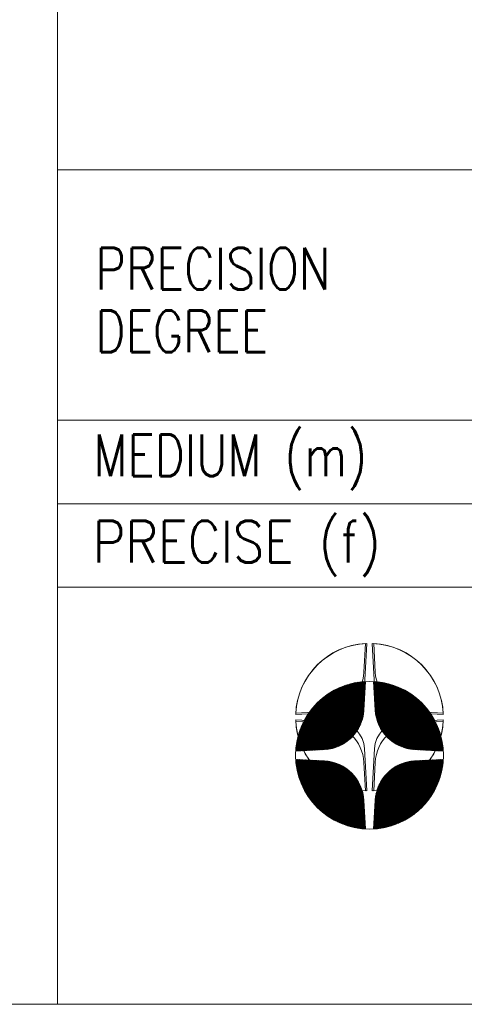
# Model space of a CAD drawing. Header units: millimetres. Extents: x 4 to 836, y 5 to 589.
# Tile 38 of 154: x 645 to 661, y 5 to 40. Entities that reach past the tile are written whole.
import ezdxf

# ---------------------------------------------------------------- set-up
doc = ezdxf.new("R2010")
doc.units = ezdxf.units.MM
doc.layers.add('256', color=7, linetype='Continuous', true_color=0xffffff)
doc.styles.add('blockfont', font='simplex.shx')

# ---------------------------------------------------------------- blocks, each defined once
blk = doc.blocks.new('HATCH19')
at = {"color": 5, "lineweight": 13}
for p, q in [((657.357539, 11.320064), (659.842144, 13.804669)), ((657.359053, 11.348953), (659.813255, 13.803155)), ((657.360567, 11.377842), (659.784365, 13.801641)), ((657.362081, 11.406732), (659.755476, 13.800126)), ((657.363595, 11.435621), (659.726587, 13.798612)), ((657.365109, 11.464511), (659.697697, 13.797098)), ((657.366623, 11.4934), (659.668808, 13.795584)), ((657.368137, 11.52229), (659.639918, 13.79407)), ((657.369601, 11.30475), (659.857458, 13.792607)), ((657.369651, 11.551179), (659.611029, 13.792556)), ((657.371165, 11.580069), (659.582139, 13.791042)), ((657.372679, 11.608958), (659.55325, 13.789528)), ((657.374194, 11.637847), (659.524361, 13.788014)), ((657.375708, 11.666737), (659.495471, 13.7865)), ((657.377222, 11.695626), (659.466582, 13.784986)), ((657.378736, 11.724516), (659.437692, 13.783472)), ((657.38025, 11.753405), (659.408803, 13.781958)), ((657.381764, 11.782295), (659.379913, 13.780444)), ((657.383278, 11.811184), (659.351024, 13.77893)), ((657.384792, 11.840074), (659.322135, 13.777416)), ((657.386306, 11.868963), (659.293245, 13.775902)), ((657.38782, 11.897852), (659.264356, 13.774388)), ((657.389334, 11.926742), (659.235466, 13.772874)), ((657.390848, 11.955631), (659.206577, 13.77136)), ((657.392362, 11.984521), (659.177687, 13.769846)), ((657.393876, 12.01341), (659.148798, 13.768332)), ((657.39539, 12.0423), (659.119908, 13.766818)), ((657.396904, 12.071189), (659.091019, 13.765304)), ((657.398418, 12.100079), (659.06213, 13.76379)), ((657.398944, 11.306718), (659.855491, 13.763264)), ((657.399932, 12.128968), (659.03324, 13.762276)), ((657.401446, 12.157857), (659.004351, 13.760762)), ((657.40296, 12.186747), (658.975461, 13.759248)), ((657.404474, 12.215636), (658.946572, 13.757734)), ((657.405988, 12.244526), (658.917682, 13.75622)), ((657.407502, 12.273415), (658.888793, 13.754706)), ((657.409016, 12.302305), (658.859904, 13.753192)), ((657.41053, 12.331194), (658.831014, 13.751678)), ((657.412325, 12.360364), (658.801844, 13.749883)), ((657.414748, 12.390163), (658.772045, 13.74746)), ((657.417847, 12.420637), (658.741571, 13.744362)), ((657.421673, 12.451838), (658.71037, 13.740536)), ((657.426287, 12.483828), (658.67838, 13.735921)), ((657.428644, 11.309042), (659.853167, 13.733565)), ((657.431762, 12.516679), (658.64553, 13.730446)), ((657.438181, 12.550473), (658.611735, 13.724027)), ((657.445645, 12.585313), (658.576896, 13.716563)), ((657.454276, 12.621319), (658.540889, 13.707932)), ((657.458714, 11.311737), (659.850472, 13.703494)), ((657.464225, 12.658643), (658.503565, 13.697983)), ((657.47568, 12.697474), (658.464735, 13.686528)), ((657.488884, 12.738053), (658.424155, 13.673324)), ((657.489171, 11.314818), (659.84739, 13.673037)), ((657.504159, 12.780703), (658.381505, 13.65805)), ((657.520031, 11.318303), (659.843905, 13.642177)), ((657.521946, 12.825866), (658.336342, 13.640262)), ((657.542881, 12.874177), (658.288031, 13.619327)), ((657.551313, 11.322209), (659.839999, 13.610896)), ((657.567944, 12.926615), (658.235594, 13.594264)), ((657.583035, 11.326556), (659.835652, 13.579173)), ((657.598787, 12.984833), (658.177375, 13.563422)), ((657.61522, 11.331366), (659.830843, 13.546988)), ((657.638663, 13.052085), (658.110124, 13.523545)), ((657.647892, 11.336662), (659.825547, 13.514317)), ((657.681075, 11.34247), (659.819739, 13.481133)), ((657.696171, 13.136968), (658.02524, 13.466037)), ((657.714799, 11.348818), (659.81339, 13.447409)), ((657.749096, 11.355739), (659.806469, 13.413113)), ((657.783999, 11.363268), (659.798941, 13.378209)), ((657.81955, 11.371442), (659.790766, 13.342659)), ((657.85579, 11.380308), (659.7819, 13.306418)), ((657.892772, 11.389914), (659.772295, 13.269437)), ((657.93055, 11.400316), (659.761892, 13.231659)), ((657.969189, 11.41158), (659.750628, 13.193019)), ((658.008764, 11.42378), (659.738428, 13.153444)), ((658.049363, 11.437003), (659.725205, 13.112846)), ((658.091086, 11.451351), (659.710858, 13.071123)), ((658.134055, 11.466944), (659.695264, 13.028154)), ((658.178415, 11.483929), (659.678279, 12.983793)), ((658.224346, 11.502485), (659.659724, 12.937862)), ((658.27207, 11.522833), (659.639376, 12.890139)), ((658.321868, 11.545256), (659.616953, 12.840341)), ((658.37411, 11.570122), (659.592086, 12.788098)), ((658.429294, 11.597931), (659.564277, 12.732914)), ((658.488121, 11.629382), (659.532826, 12.674088)), ((658.551633, 11.665519), (659.49669, 12.610576)), ((658.621508, 11.708019), (659.454189, 12.5407)), ((658.700793, 11.759928), (659.40228, 12.461415)), ((658.796286, 11.828046), (659.334163, 12.365922)), ((658.933104, 11.937489), (659.22472, 12.229104))]:
    blk.add_line(p, q, dxfattribs=at)
blk = doc.blocks.new('HATCH21')
at = {"color": 5, "lineweight": 13}
for p, q in [((657.358574, 16.571414), (657.392138, 16.604978)), ((657.359937, 16.545402), (657.417607, 16.603071)), ((657.3613, 16.519389), (657.442849, 16.600938)), ((657.362663, 16.493377), (657.46787, 16.598584)), ((657.364027, 16.467365), (657.492676, 16.596015)), ((657.36539, 16.441353), (657.517271, 16.593234)), ((657.366753, 16.415341), (657.541659, 16.590247)), ((657.368116, 16.389329), (657.565846, 16.587058)), ((657.36948, 16.363316), (657.589835, 16.583672)), ((657.370843, 16.337304), (657.61363, 16.580092)), ((657.372206, 16.311292), (657.637236, 16.576322)), ((657.373569, 16.28528), (657.660655, 16.572366)), ((657.374933, 16.259268), (657.683892, 16.568227)), ((657.376296, 16.233256), (657.70695, 16.56391)), ((657.377659, 16.207243), (657.729832, 16.559416)), ((657.379022, 16.181231), (657.752541, 16.55475)), ((657.380386, 16.155219), (657.77508, 16.549913)), ((657.381749, 16.129207), (657.797452, 16.54491)), ((657.383112, 16.103195), (657.819659, 16.539742)), ((657.384475, 16.077182), (657.841705, 16.534412)), ((657.385839, 16.05117), (657.863591, 16.528923)), ((657.387202, 16.025158), (657.885321, 16.523278)), ((657.388565, 15.999146), (657.906896, 16.517477)), ((657.389928, 15.973134), (657.928319, 16.511525)), ((657.391292, 15.947122), (657.949592, 16.505422)), ((657.392655, 15.921109), (657.970717, 16.499172)), ((657.394018, 15.895097), (657.991696, 16.492775)), ((657.395381, 15.869085), (658.01253, 16.486234)), ((657.396744, 15.843073), (658.033222, 16.479551)), ((657.398108, 15.817061), (658.053774, 16.472727)), ((657.399471, 15.791049), (658.074187, 16.465764)), ((657.400834, 15.765036), (658.094462, 16.458664)), ((657.402197, 15.739024), (658.114602, 16.451429)), ((657.403561, 15.713012), (658.134608, 16.44406)), ((657.404924, 15.687), (658.154482, 16.436558)), ((657.406287, 15.660988), (658.174224, 16.428925)), ((657.40765, 15.634975), (658.193837, 16.421162)), ((657.409014, 15.608963), (658.213321, 16.41327)), ((657.410377, 15.582951), (658.232678, 16.405252)), ((657.411893, 15.557092), (658.251909, 16.397108)), ((657.413819, 15.531642), (658.271015, 16.388839)), ((657.416141, 15.506589), (658.289998, 16.380446)), ((657.418843, 15.481915), (658.308859, 16.371931)), ((657.42191, 15.457607), (658.327598, 16.363295)), ((657.425328, 15.43365), (658.346217, 16.354538)), ((657.429086, 15.410032), (658.364716, 16.345662)), ((657.433171, 15.386742), (658.383097, 16.336668)), ((657.437573, 15.363769), (658.401361, 16.327556)), ((657.442282, 15.341102), (658.419508, 16.318328)), ((657.447289, 15.318733), (658.43754, 16.308984)), ((657.452584, 15.296654), (658.455457, 16.299526)), ((657.458161, 15.274855), (658.47326, 16.289953)), ((657.464012, 15.25333), (658.490949, 16.280267)), ((657.47013, 15.232073), (658.508526, 16.270469)), ((657.476508, 15.211075), (658.525992, 16.260559)), ((657.48314, 15.190332), (658.543346, 16.250538)), ((657.490022, 15.169838), (658.56059, 16.240407)), ((657.497146, 15.149588), (658.577724, 16.230166)), ((657.50451, 15.129575), (658.59475, 16.219815)), ((657.512107, 15.109797), (658.611666, 16.209357)), ((657.519933, 15.090248), (658.628475, 16.19879)), ((657.527985, 15.070925), (658.645177, 16.188116)), ((657.536259, 15.051823), (658.661771, 16.177335)), ((657.54475, 15.032939), (658.67826, 16.166448)), ((657.553456, 15.014269), (658.694642, 16.155455)), ((657.562373, 14.995811), (658.710919, 16.144357)), ((657.571499, 14.977561), (658.727091, 16.133153)), ((657.58083, 14.959517), (658.743158, 16.121845)), ((657.590364, 14.941676), (658.759122, 16.110433)), ((657.600098, 14.924034), (658.774982, 16.098918)), ((657.610031, 14.906591), (658.790738, 16.087299)), ((657.620159, 14.889344), (658.806391, 16.075576)), ((657.630481, 14.872291), (658.821942, 16.063751)), ((657.640995, 14.85543), (658.83739, 16.051824)), ((657.6517, 14.838759), (658.852736, 16.039795)), ((657.662593, 14.822276), (658.86798, 16.027664)), ((657.673673, 14.805981), (658.883123, 16.015431)), ((657.684938, 14.789871), (658.898164, 16.003097)), ((657.696388, 14.773946), (658.913104, 15.990661)), ((657.708022, 14.758203), (658.927943, 15.978125)), ((657.719837, 14.742643), (658.942682, 15.965488)), ((657.731833, 14.727265), (658.95732, 15.952751)), ((657.74401, 14.712066), (658.971857, 15.939913)), ((657.756367, 14.697047), (658.986294, 15.926975)), ((657.768902, 14.682207), (659.000632, 15.913936)), ((657.781615, 14.667545), (659.014869, 15.900798)), ((657.794506, 14.65306), (659.029006, 15.88756)), ((657.807575, 14.638753), (659.043043, 15.874221)), ((657.82082, 14.624623), (659.05698, 15.860783)), ((657.834243, 14.61067), (659.070818, 15.847245)), ((657.847842, 14.596894), (659.084556, 15.833608)), ((657.861618, 14.583294), (659.098194, 15.81987)), ((657.87557, 14.569871), (659.111732, 15.806033)), ((657.889699, 14.556625), (659.12517, 15.792096)), ((657.904005, 14.543556), (659.138509, 15.778059)), ((657.918489, 14.530664), (659.151748, 15.763923)), ((657.93315, 14.51795), (659.164886, 15.749686)), ((657.94799, 14.505414), (659.177925, 15.735349)), ((657.963008, 14.493057), (659.190864, 15.720912)), ((657.978206, 14.48088), (659.203702, 15.706375)), ((657.993585, 14.468883), (659.21644, 15.691738)), ((658.009144, 14.457067), (659.229077, 15.677)), ((658.024886, 14.445433), (659.241613, 15.662161)), ((658.04081, 14.433982), (659.254049, 15.647221)), ((658.056919, 14.422716), (659.266384, 15.63218)), ((658.073214, 14.411635), (659.278617, 15.617038)), ((658.089696, 14.400741), (659.290748, 15.601794)), ((658.106366, 14.390036), (659.302778, 15.586448)), ((658.123227, 14.379522), (659.314706, 15.571)), ((658.140279, 14.369199), (659.326531, 15.55545)), ((658.157526, 14.35907), (659.338254, 15.539797)), ((658.174968, 14.349137), (659.349873, 15.524042)), ((658.192609, 14.339401), (659.361389, 15.508182)), ((658.210449, 14.329867), (659.372802, 15.492219)), ((658.228493, 14.320535), (659.38411, 15.476152)), ((658.246742, 14.311409), (659.395314, 15.45998)), ((658.265199, 14.302491), (659.406413, 15.443704)), ((658.283868, 14.293784), (659.417406, 15.427322)), ((658.302751, 14.285292), (659.428293, 15.410834)), ((658.321852, 14.277017), (659.439075, 15.39424)), ((658.341175, 14.268965), (659.449749, 15.377539)), ((658.360723, 14.261137), (659.460316, 15.36073)), ((658.3805, 14.253539), (659.470775, 15.343814)), ((658.400512, 14.246175), (659.481126, 15.326789)), ((658.420762, 14.239049), (659.491367, 15.309655)), ((658.441255, 14.232167), (659.501499, 15.292412)), ((658.461997, 14.225534), (659.51152, 15.275058)), ((658.482993, 14.219155), (659.521431, 15.257593)), ((658.50425, 14.213036), (659.53123, 15.240016)), ((658.525774, 14.207185), (659.540916, 15.222327)), ((658.547571, 14.201607), (659.550489, 15.204524)), ((658.56965, 14.19631), (659.559948, 15.186608)), ((658.592018, 14.191302), (659.569292, 15.168577)), ((658.614683, 14.186592), (659.578521, 15.15043)), ((658.637655, 14.182189), (659.587633, 15.132166)), ((658.660944, 14.178103), (659.596627, 15.113786)), ((658.684561, 14.174344), (659.605504, 15.095287)), ((658.708516, 14.170924), (659.614261, 15.076668)), ((658.732823, 14.167855), (659.622898, 15.05793)), ((658.757496, 14.165152), (659.631413, 15.03907)), ((658.782548, 14.162829), (659.639806, 15.020087)), ((658.807996, 14.160902), (659.648076, 15.000981)), ((658.833854, 14.159384), (659.65622, 14.981751)), ((658.859866, 14.158021), (659.664239, 14.962394)), ((658.885878, 14.156658), (659.672131, 14.94291)), ((658.91189, 14.155294), (659.679894, 14.923298)), ((658.937903, 14.153931), (659.687528, 14.903556)), ((658.963915, 14.152568), (659.69503, 14.883683)), ((658.989927, 14.151205), (659.7024, 14.863678)), ((659.015939, 14.149841), (659.709636, 14.843538)), ((659.041951, 14.148478), (659.716736, 14.823263)), ((659.067963, 14.147115), (659.723699, 14.802851)), ((659.093976, 14.145752), (659.730524, 14.7823)), ((659.119988, 14.144388), (659.737207, 14.761608)), ((659.146, 14.143025), (659.743749, 14.740774)), ((659.172012, 14.141662), (659.750146, 14.719796)), ((659.198024, 14.140299), (659.756397, 14.698672)), ((659.224036, 14.138935), (659.762501, 14.6774)), ((659.250049, 14.137572), (659.768454, 14.655977)), ((659.276061, 14.136209), (659.774254, 14.634403)), ((659.302073, 14.134846), (659.779901, 14.612673)), ((659.328085, 14.133482), (659.78539, 14.590787)), ((659.354097, 14.132119), (659.79072, 14.568742)), ((659.380109, 14.130756), (659.795889, 14.546535)), ((659.406122, 14.129393), (659.800893, 14.524164)), ((659.432134, 14.128029), (659.80573, 14.501626)), ((659.458146, 14.126666), (659.810397, 14.478917)), ((659.484158, 14.125303), (659.814891, 14.456036)), ((659.51017, 14.12394), (659.81921, 14.432979)), ((659.536182, 14.122576), (659.823349, 14.409743)), ((659.562195, 14.121213), (659.827305, 14.386324)), ((659.588207, 14.11985), (659.831076, 14.362719)), ((659.614219, 14.118487), (659.834657, 14.338924)), ((659.640231, 14.117123), (659.838044, 14.314936)), ((659.666243, 14.11576), (659.841233, 14.29075)), ((659.692255, 14.114397), (659.844221, 14.266362)), ((659.718268, 14.113034), (659.847003, 14.241769)), ((659.74428, 14.11167), (659.849573, 14.216964)), ((659.770292, 14.110307), (659.851928, 14.191943)), ((659.796304, 14.108944), (659.854062, 14.166701)), ((659.822316, 14.107581), (659.855969, 14.141234))]:
    blk.add_line(p, q, dxfattribs=at)
blk = doc.blocks.new('HATCH23')
at = {"color": 5, "lineweight": 13}
for p, q in [((654.555755, 14.11871), (657.043497, 16.606453)), ((654.557723, 14.148055), (657.014153, 16.604484)), ((654.560049, 14.177755), (656.984452, 16.602159)), ((654.562745, 14.207827), (656.95438, 16.599463)), ((654.565828, 14.238286), (656.923922, 16.59638)), ((654.569314, 14.269147), (656.89306, 16.592893)), ((654.570955, 14.106536), (657.055672, 16.591253)), ((654.573222, 14.30043), (656.861777, 16.588986)), ((654.577571, 14.332154), (656.830053, 16.584637)), ((654.582382, 14.364341), (656.797866, 16.579826)), ((654.58768, 14.397015), (656.765193, 16.574528)), ((654.59349, 14.4302), (656.732008, 16.568718)), ((654.599841, 14.463926), (656.698282, 16.562367)), ((654.599845, 14.10805), (657.054158, 16.562363)), ((654.606764, 14.498225), (656.663983, 16.555444)), ((654.614294, 14.533131), (656.629077, 16.547913)), ((654.622471, 14.568683), (656.593524, 16.539736)), ((654.628734, 14.109564), (657.052644, 16.533474)), ((654.63134, 14.604927), (656.557281, 16.530868)), ((654.640948, 14.641911), (656.520297, 16.52126)), ((654.651354, 14.679692), (656.482516, 16.510854)), ((654.657624, 14.111078), (657.05113, 16.504584)), ((654.662621, 14.718335), (656.443873, 16.499587)), ((654.674825, 14.757914), (656.404294, 16.487383)), ((654.686513, 14.112592), (657.049616, 16.475695)), ((654.688051, 14.798516), (656.363692, 16.474156)), ((654.702403, 14.840243), (656.321965, 16.459804)), ((654.715403, 14.114106), (657.048102, 16.446805)), ((654.718002, 14.883217), (656.278991, 16.444206)), ((654.734992, 14.927583), (656.234625, 16.427215)), ((654.744292, 14.11562), (657.046588, 16.417916)), ((654.753554, 14.97352), (656.188688, 16.408654)), ((654.773182, 14.117134), (657.045074, 16.389027)), ((654.773909, 15.02125), (656.140957, 16.388299)), ((654.79634, 15.071057), (656.091151, 16.365868)), ((654.802071, 14.118648), (657.04356, 16.360137)), ((654.821217, 15.123309), (656.038899, 16.340991)), ((654.830961, 14.120162), (657.042046, 16.331248)), ((654.849037, 15.178505), (655.983703, 16.31317)), ((654.85985, 14.121676), (657.040532, 16.302358)), ((654.880504, 15.237347), (655.924861, 16.281704)), ((654.888739, 14.12319), (657.039018, 16.273469)), ((654.91666, 15.300878), (655.861329, 16.245548)), ((654.917629, 14.124704), (657.037504, 16.244579)), ((654.946518, 14.126218), (657.03599, 16.21569)), ((654.959188, 15.370782), (655.791426, 16.20302)), ((654.975408, 14.127732), (657.034476, 16.186801)), ((655.004297, 14.129246), (657.032962, 16.157911)), ((655.011141, 15.45011), (655.712098, 16.151067)), ((655.033187, 14.130761), (657.031448, 16.129022)), ((655.062076, 14.132275), (657.029934, 16.100132)), ((655.079341, 15.545686), (655.616521, 16.082866)), ((655.090966, 14.133789), (657.02842, 16.071243)), ((655.119855, 14.135303), (657.026906, 16.042353)), ((655.148745, 14.136817), (657.025392, 16.013464)), ((655.177634, 14.138331), (657.023878, 15.984574)), ((655.189084, 15.682804), (655.479403, 15.973124)), ((655.206524, 14.139845), (657.022364, 15.955685)), ((655.235413, 14.141359), (657.02085, 15.926796)), ((655.264302, 14.142873), (657.019336, 15.897906)), ((655.293192, 14.144387), (657.017822, 15.869017)), ((655.322081, 14.145901), (657.016308, 15.840127)), ((655.350971, 14.147415), (657.014794, 15.811238)), ((655.37986, 14.148929), (657.01328, 15.782348)), ((655.40875, 14.150443), (657.011766, 15.753459)), ((655.437639, 14.151957), (657.010252, 15.724569)), ((655.466529, 14.153471), (657.008738, 15.69568)), ((655.495418, 14.154985), (657.007224, 15.666791)), ((655.524308, 14.156499), (657.00571, 15.637901)), ((655.553197, 14.158013), (657.004196, 15.609012)), ((655.582087, 14.159527), (657.002682, 15.580122)), ((655.611255, 14.16132), (657.000889, 15.550954)), ((655.641051, 14.163741), (656.998468, 15.521158)), ((655.671522, 14.166837), (656.995372, 15.490686)), ((655.702721, 14.17066), (656.991549, 15.459488)), ((655.734708, 14.175272), (656.986937, 15.427501)), ((655.767555, 14.180743), (656.981466, 15.394654)), ((655.801346, 14.187159), (656.97505, 15.360863)), ((655.836181, 14.194619), (656.96759, 15.326027)), ((655.872184, 14.203245), (656.958963, 15.290025)), ((655.909502, 14.213189), (656.94902, 15.252706)), ((655.948327, 14.224638), (656.937571, 15.213882)), ((655.988899, 14.237835), (656.924374, 15.173309)), ((656.031541, 14.253102), (656.909107, 15.130667)), ((656.076694, 14.270878), (656.89133, 15.085515)), ((656.124992, 14.291801), (656.870408, 15.037217)), ((656.177412, 14.316846), (656.845363, 14.984797)), ((656.235605, 14.347663), (656.814545, 14.926604)), ((656.302814, 14.387497), (656.774712, 14.859395)), ((656.387599, 14.444906), (656.717302, 14.77461))]:
    blk.add_line(p, q, dxfattribs=at)
blk = doc.blocks.new('HATCH25')
at = {"color": 5, "lineweight": 13}
for p, q in [((654.55723, 13.770071), (654.590794, 13.803635)), ((654.559137, 13.744602), (654.616806, 13.802271)), ((654.56127, 13.71936), (654.642818, 13.800908)), ((654.563624, 13.694338), (654.66883, 13.799545)), ((654.566194, 13.669533), (654.694843, 13.798182)), ((654.568974, 13.644938), (654.720855, 13.796818)), ((654.571961, 13.620549), (654.746867, 13.795455)), ((654.57515, 13.596363), (654.772879, 13.794092)), ((654.578537, 13.572374), (654.798891, 13.792729)), ((654.582117, 13.548579), (654.824904, 13.791366)), ((654.585886, 13.524973), (654.850916, 13.790002)), ((654.589842, 13.501553), (654.876928, 13.788639)), ((654.593981, 13.478316), (654.90294, 13.787276)), ((654.598298, 13.455259), (654.928952, 13.785913)), ((654.602792, 13.432377), (654.954965, 13.784549)), ((654.607459, 13.409668), (654.980977, 13.783186)), ((654.612295, 13.387129), (655.006989, 13.781823)), ((654.617299, 13.364757), (655.033001, 13.78046)), ((654.622466, 13.342549), (655.059013, 13.779096)), ((654.627796, 13.320504), (655.085026, 13.777733)), ((654.633285, 13.298617), (655.111038, 13.77637)), ((654.638931, 13.276887), (655.13705, 13.775007)), ((654.644731, 13.255312), (655.163062, 13.773643)), ((654.650683, 13.233889), (655.189074, 13.77228)), ((654.656786, 13.212617), (655.215086, 13.770917)), ((654.663037, 13.191492), (655.241099, 13.769554)), ((654.669433, 13.170513), (655.267111, 13.768191)), ((654.675974, 13.149679), (655.293123, 13.766827)), ((654.682658, 13.128986), (655.319135, 13.765464)), ((654.689481, 13.108435), (655.345147, 13.764101)), ((654.696444, 13.088022), (655.37116, 13.762738)), ((654.703544, 13.067746), (655.397172, 13.761374)), ((654.710779, 13.047606), (655.423184, 13.760011)), ((654.718148, 13.0276), (655.449196, 13.758648)), ((654.72565, 13.007727), (655.475208, 13.757285)), ((654.733284, 12.987984), (655.501221, 13.755921)), ((654.741046, 12.968372), (655.527233, 13.754558)), ((654.748938, 12.948888), (655.553245, 13.753195)), ((654.756956, 12.929531), (655.579257, 13.751832)), ((654.7651, 12.9103), (655.605116, 13.750315)), ((654.773369, 12.891193), (655.630566, 13.74839)), ((654.781762, 12.87221), (655.65562, 13.746068)), ((654.790277, 12.85335), (655.680293, 13.743366)), ((654.798913, 12.834611), (655.704602, 13.740299)), ((654.80767, 12.815992), (655.728558, 13.73688)), ((654.816546, 12.797492), (655.752176, 13.733123)), ((654.82554, 12.779111), (655.775466, 13.729037)), ((654.834652, 12.760848), (655.79844, 13.724635)), ((654.84388, 12.7427), (655.821106, 13.719927)), ((654.853224, 12.724669), (655.843475, 13.71492)), ((654.862682, 12.706752), (655.865555, 13.709624)), ((654.872255, 12.688949), (655.887353, 13.704047)), ((654.881941, 12.671259), (655.908878, 13.698197)), ((654.891739, 12.653682), (655.930136, 13.692079)), ((654.901649, 12.636217), (655.951133, 13.685701)), ((654.91167, 12.618862), (655.971876, 13.679068)), ((654.921801, 12.601618), (655.99237, 13.672187)), ((654.932042, 12.584484), (656.012621, 13.665062)), ((654.942393, 12.567459), (656.032633, 13.657699)), ((654.952851, 12.550542), (656.052411, 13.650102)), ((654.963418, 12.533733), (656.07196, 13.642275)), ((654.974092, 12.517032), (656.091283, 13.634223)), ((654.984873, 12.500437), (656.110385, 13.62595)), ((654.99576, 12.483949), (656.129269, 13.617458)), ((655.006753, 12.467567), (656.147939, 13.608753)), ((655.017851, 12.45129), (656.166397, 13.599835)), ((655.029055, 12.435118), (656.184647, 13.59071)), ((655.040363, 12.41905), (656.202691, 13.581379)), ((655.051775, 12.403087), (656.220533, 13.571845)), ((655.06329, 12.387227), (656.238174, 13.56211)), ((655.07491, 12.371471), (656.255617, 13.552178)), ((655.086632, 12.355817), (656.272864, 13.54205)), ((655.098457, 12.340267), (656.289917, 13.531727)), ((655.110384, 12.324819), (656.306779, 13.521213)), ((655.122413, 12.309473), (656.32345, 13.510509)), ((655.134545, 12.294229), (656.339932, 13.499616)), ((655.146777, 12.279086), (656.356228, 13.488536)), ((655.159112, 12.264045), (656.372337, 13.47727)), ((655.171547, 12.249104), (656.388263, 13.46582)), ((655.184083, 12.234265), (656.404005, 13.454187)), ((655.19672, 12.219527), (656.419565, 13.442372)), ((655.209457, 12.204889), (656.434944, 13.430375)), ((655.222295, 12.190351), (656.450142, 13.418198)), ((655.235233, 12.175914), (656.465162, 13.405842)), ((655.248272, 12.161577), (656.480002, 13.393307)), ((655.26141, 12.14734), (656.494664, 13.380594)), ((655.274649, 12.133203), (656.509148, 13.367702)), ((655.287987, 12.119166), (656.523455, 13.354634)), ((655.301425, 12.105228), (656.537585, 13.341388)), ((655.314963, 12.091391), (656.551538, 13.327966)), ((655.3286, 12.077653), (656.565314, 13.314367)), ((655.342338, 12.064015), (656.578914, 13.300591)), ((655.356175, 12.050477), (656.592337, 13.286639)), ((655.370112, 12.037038), (656.605583, 13.27251)), ((655.384149, 12.0237), (656.618652, 13.258203)), ((655.398285, 12.010461), (656.631544, 13.24372)), ((655.412522, 11.997322), (656.644258, 13.229058)), ((655.426859, 11.984284), (656.656794, 13.214219)), ((655.441296, 11.971345), (656.669151, 13.1992)), ((655.455833, 11.958507), (656.681328, 13.184002)), ((655.47047, 11.945769), (656.693326, 13.168624)), ((655.485209, 11.933132), (656.705142, 13.153065)), ((655.500047, 11.920595), (656.716776, 13.137323)), ((655.514987, 11.908159), (656.728226, 13.121398)), ((655.530028, 11.895825), (656.739493, 13.105289)), ((655.54517, 11.883592), (656.750573, 13.088995)), ((655.560414, 11.87146), (656.761467, 13.072513)), ((655.57576, 11.85943), (656.772172, 13.055842)), ((655.591208, 11.847503), (656.782687, 13.038982)), ((655.606758, 11.835677), (656.79301, 13.021929)), ((655.622411, 11.823955), (656.803139, 13.004683)), ((655.638167, 11.812335), (656.813072, 12.98724)), ((655.654026, 11.800819), (656.822807, 12.9696)), ((655.669989, 11.789407), (656.832342, 12.951759)), ((655.686056, 11.778099), (656.841673, 12.933716)), ((655.702228, 11.766895), (656.8508, 12.915467)), ((655.718504, 11.755796), (656.859718, 12.897009)), ((655.734886, 11.744803), (656.868424, 12.878341)), ((655.751374, 11.733915), (656.876917, 12.859457)), ((655.767968, 11.723134), (656.885191, 12.840356)), ((655.78467, 11.712459), (656.893244, 12.821034)), ((655.801478, 11.701892), (656.901071, 12.801486)), ((655.818394, 11.691433), (656.908669, 12.781708)), ((655.835419, 11.681083), (656.916033, 12.761697)), ((655.852553, 11.670841), (656.923159, 12.741447)), ((655.869797, 11.660709), (656.930041, 12.720954)), ((655.887151, 11.650688), (656.936674, 12.700212)), ((655.904616, 11.640778), (656.943053, 12.679215)), ((655.922192, 11.630979), (656.949172, 12.657959)), ((655.939882, 11.621293), (656.955024, 12.636435)), ((655.957684, 11.61172), (656.960602, 12.614637)), ((655.9756, 11.602261), (656.965899, 12.592559)), ((655.993632, 11.592916), (656.970906, 12.570191)), ((656.011778, 11.583688), (656.975616, 12.547525)), ((656.030042, 11.574576), (656.980019, 12.524553)), ((656.048422, 11.565581), (656.984106, 12.501264)), ((656.066922, 11.556705), (656.987865, 12.477648)), ((656.08554, 11.547948), (656.991284, 12.453692)), ((656.104279, 11.539311), (656.994353, 12.429385)), ((656.123139, 11.530795), (656.997056, 12.404713)), ((656.142121, 11.522402), (656.999379, 12.379661)), ((656.161227, 11.514133), (657.001306, 12.354212)), ((656.180458, 11.505988), (657.002824, 12.328355)), ((656.199814, 11.497969), (657.004187, 12.302342)), ((656.219298, 11.490078), (657.005551, 12.27633)), ((656.23891, 11.482314), (657.006914, 12.250318)), ((656.258652, 11.474681), (657.008277, 12.224306)), ((656.278525, 11.467178), (657.00964, 12.198294)), ((656.29853, 11.459808), (657.011004, 12.172282)), ((656.31867, 11.452573), (657.012367, 12.146269)), ((656.338945, 11.445472), (657.01373, 12.120257)), ((656.359357, 11.438509), (657.015093, 12.094245)), ((656.379909, 11.431685), (657.016457, 12.068233)), ((656.4006, 11.425001), (657.01782, 12.042221)), ((656.421434, 11.41846), (657.019183, 12.016209)), ((656.442412, 11.412062), (657.020546, 11.990196)), ((656.463537, 11.405811), (657.02191, 11.964184)), ((656.484809, 11.399708), (657.023273, 11.938172)), ((656.506231, 11.393755), (657.024636, 11.91216)), ((656.527806, 11.387954), (657.025999, 11.886148)), ((656.549535, 11.382308), (657.027363, 11.860135)), ((656.571421, 11.376818), (657.028726, 11.834123)), ((656.593466, 11.371488), (657.030089, 11.808111)), ((656.615673, 11.36632), (657.031452, 11.782099)), ((656.638044, 11.361316), (657.032815, 11.756087)), ((656.660583, 11.356479), (657.034179, 11.730075)), ((656.683291, 11.351811), (657.035542, 11.704062)), ((656.706172, 11.347317), (657.036905, 11.67805)), ((656.729229, 11.342999), (657.038268, 11.652038)), ((656.752466, 11.33886), (657.039632, 11.626026)), ((656.775885, 11.334903), (657.040995, 11.600014)), ((656.799489, 11.331133), (657.042358, 11.574001)), ((656.823284, 11.327552), (657.043721, 11.547989)), ((656.847272, 11.324165), (657.045085, 11.521977)), ((656.871458, 11.320975), (657.046448, 11.495965)), ((656.895846, 11.317988), (657.047811, 11.469953)), ((656.92044, 11.315206), (657.049174, 11.443941)), ((656.945245, 11.312636), (657.050538, 11.417928)), ((656.970265, 11.310281), (657.051901, 11.391916)), ((656.995507, 11.308147), (657.053264, 11.365904)), ((657.020975, 11.306239), (657.054627, 11.339892))]:
    blk.add_line(p, q, dxfattribs=at)

msp = doc.modelspace()

# ---------------------------------------------------------------- linework, layer by layer
at = {"layer": '256', "color": 3, "linetype": 'Continuous', "lineweight": 18}
for p, q in [((646, 70.794), (646, 5)), ((646, 20), (661, 20)), ((15, 5), (836, 5))]:
    msp.add_line(p, q, dxfattribs=at)
at = {"layer": '256', "color": 4, "linetype": 'Continuous', "lineweight": 18}
for p, q in [((646, 35), (836, 35)), ((646, 26), (661, 26)), ((646, 23), (661, 23))]:
    msp.add_line(p, q, dxfattribs=at)
at = {"layer": '256', "color": 6, "linetype": 'Continuous', "lineweight": 18}
for p, q in [((657.003, 16.947), (657.057, 17.975)), ((657.027, 16.45), (657.107, 17.975)), ((657.307, 17.975), (657.387, 16.45)), ((657.357, 17.975), (657.411, 16.947)), ((654.555, 15.473), (655.583, 15.527)), ((654.555, 15.423), (656.08, 15.503)), ((658.333, 15.503), (659.859, 15.423)), ((658.83, 15.527), (659.858, 15.473)), ((656.08, 15.143), (654.555, 15.223)), ((655.583, 15.119), (654.555, 15.173)), ((659.859, 15.223), (658.333, 15.143)), ((659.858, 15.173), (658.83, 15.119)), ((657.107, 12.671), (657.027, 14.197)), ((657.387, 14.197), (657.307, 12.671)), ((657.057, 12.672), (657.003, 13.7)), ((657.411, 13.7), (657.357, 12.672))]:
    msp.add_line(p, q, dxfattribs=at)
at = {"layer": '256', "color": 5, "linetype": 'Continuous', "lineweight": 18}
for p, q in [((657.003, 15.579), (657.057, 16.612)), ((657.411, 15.579), (657.356, 16.612)), ((657.357, 16.607), (657.411, 15.579)), ((655.583, 14.16), (654.55, 14.105)), ((658.83, 14.16), (659.863, 14.105)), ((655.583, 13.752), (654.55, 13.806)), ((658.83, 13.752), (659.863, 13.806)), ((657.057, 11.304), (657.003, 12.332)), ((657.003, 12.332), (657.057, 11.299)), ((657.411, 12.332), (657.356, 11.299))]:
    msp.add_line(p, q, dxfattribs=at)
msp.add_circle((657.207, 13.956), 2.656, dxfattribs=at)
at = {"layer": '256', "color": 6, "linetype": 'Continuous', "lineweight": 18}
for centre, radius, start, end in [((657.207, 15.323), 2.656, 93.2398, 176.7603), ((657.207, 15.323), 2.654, 92.1594, 177.8406), ((657.207, 15.323), 2.654, 2.1594, 87.8406), ((657.207, 15.323), 2.656, 3.2398, 86.7602), ((655.505, 17.025), 1.5, 273, 357), ((658.909, 17.025), 1.5, 183, 267), ((656.028, 16.502), 1, 273, 357), ((658.385, 16.502), 1, 183, 267), ((657.207, 15.323), 2.654, 182.1594, 267.8406), ((657.207, 15.323), 2.656, 183.2397, 266.7602), ((655.505, 13.621), 1.5, 3, 87), ((656.028, 14.145), 1, 3, 87), ((657.207, 15.323), 2.654, 272.1594, 357.8406), ((657.207, 15.323), 2.656, 273.2398, 356.7602), ((658.385, 14.145), 1, 93, 177), ((658.909, 13.621), 1.5, 93, 177)]:
    msp.add_arc(centre, radius, start, end, dxfattribs=at)
at = {"layer": '256', "color": 5, "linetype": 'Continuous', "lineweight": 18}
for centre, start, end in [((655.505, 15.658), 273, 357), ((658.909, 15.658), 183, 267), ((655.505, 12.254), 3, 87), ((658.909, 12.254), 93, 177)]:
    msp.add_arc(centre, 1.5, start, end, dxfattribs=at)

# ---------------------------------------------------------------- block references
at = {"layer": '256', "color": 5, "linetype": 'Continuous', "lineweight": 13}
for name in ['HATCH23', 'HATCH21', 'HATCH25', 'HATCH19']:
    msp.add_blockref(name, (0, 0), dxfattribs=at)

# ---------------------------------------------------------------- texts
at = {"layer": '256', "color": 4, "linetype": 'Continuous', "lineweight": 13, "char_height": 1.5, "attachment_point": 7, "line_spacing_factor": 0.903614, "style": 'blockfont'}
for s, insert in [('\\W0.8120;PRECISION', (647.359, 30.698)), ('\\W0.8036;DEGREE', (647.359, 28.448)), ('\\W0.7974;MEDIUM (m)', (647.283, 23.485)), ('\\W0.8715;PRECISE (f)', (647.257, 20.385))]:
    msp.add_mtext(s, dxfattribs=dict(at, insert=insert))

doc.saveas('drawing.dxf')
